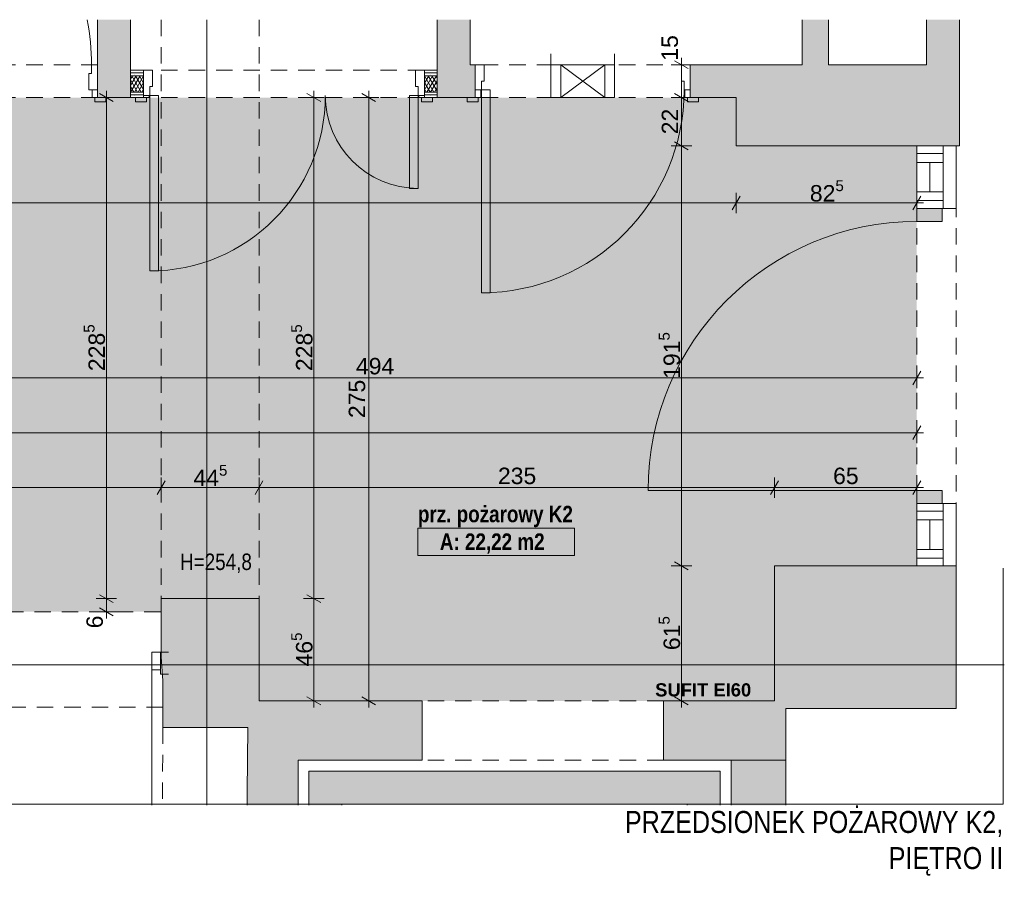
# Paper-space layout 'A-56 UKŁAD SUFITÓW PODWIESZONYCH' of a CAD drawing. Header units: millimetres. Extents: x 0 to 800, y 0 to 594.
# Tile 5 of 27: x 165 to 255, y 215 to 293. Entities that reach past the tile are written whole.
import ezdxf
from ezdxf.xclip import XClip

# ---------------------------------------------------------------- set-up
doc = ezdxf.new("R2010")
doc.units = ezdxf.units.MM
doc.header["$MEASUREMENT"] = 0
doc.header["$XCLIPFRAME"] = 0
for name, pattern in [('DASHDOTX2', [1000, 500, -250, 0, -250]), ('Przer. długie kreski', [2.5, 1.5, -1]), ('PRZERYWANA_DU_A', [550, 350, -200])]:
    doc.linetypes.add(name, pattern=pattern)
for name, color, linetype, lineweight, true_color in [('A_konstrukcja_Nr_pióra__10', 7, 'Continuous', 13, 0x4b4b4b), ('A_konstrukcja_Nr_pióra__4', 7, 'Continuous', 18, 0x4b4b4b), ('A_osie_Nr_pióra__16', 7, 'Continuous', 5, 0x0f0f0f), ('A_sufity projektowane opisy_Nr_pióra__19', 7, 'Continuous', 5, 0x191919), ('A_sufity projektowane opisy_Nr_pióra__8', 7, 'Continuous', 13, 0x4c4c4c), ('A_ściany proj_Nr_pióra__21', 7, 'Continuous', 5, 0xb0b0b0), ('A_ściany_Nr_pióra__10', 7, 'Continuous', 13, 0x4b4b4b), ('A_ściany_Nr_pióra__19', 7, 'Continuous', 5, 0x191919), ('A_ściany_Nr_pióra__8', 7, 'Continuous', 13, 0x4c4c4c), ('Okna Archicada_Nr_pióra__19', 7, 'Continuous', 5, 0x191919)]:
    doc.layers.add(name, color=color, linetype=linetype, lineweight=lineweight, true_color=true_color)
for name, color, linetype, lineweight in [('A_opis_Nr_pióra__1', 7, 'Continuous', 20), ('A_strefy_Nr_pióra__1', 7, 'Continuous', 20), ('A_sufity projektowane wymiary_Nr_pióra__1', 7, 'Continuous', 20), ('A_sufity projektowane wymiary_Nr_pióra__2', 8, 'Continuous', 13), ('A_winda_Nr_pióra__1', 7, 'Continuous', 20), ('A_ściany proj_Nr_pióra__1', 7, 'Continuous', 20), ('A_ściany_Nr_pióra__1', 7, 'Continuous', 20), ('Drzwi Archicad_Nr_pióra__1', 7, 'Continuous', 20), ('Drzwi Archicad_Nr_pióra__3', 252, 'Continuous', 13), ('Okna Archicada_Nr_pióra__3', 252, 'Continuous', 13)]:
    doc.layers.add(name, color=color, linetype=linetype, lineweight=lineweight)
for name, color, linetype in [('A_sufity projektowane', 7, 'Continuous'), ('A_winda', 7, 'Continuous'), ('A_ściany', 7, 'Continuous'), ('A_ściany proj', 7, 'Continuous'), ('Drzwi Archicad', 7, 'Continuous')]:
    doc.layers.add(name, color=color, linetype=linetype)
doc.styles.add('STYL_AUTOMATYCZNY_1', font='arial.ttf')
doc.styles.add('STYL_AUTOMATYCZNY_2', font='ARIALN.TTF')
doc.styles.add('STYL_AUTOMATYCZNY_3', font='arial.ttf')
doc.styles.add('STYL_AUTOMATYCZNY_4', font='arial.ttf')
doc.styles.add('STYL_AUTOMATYCZNY_5', font='ARIALN.TTF')
pattern_1 = [(0, (-3236.2242, -656.0396), (0, 1), [0, -1])]
pattern_2 = [(60, (-3236.22422, -656.0396), (-0.25980762, 0.15), []), (120, (-3236.22422, -656.0396), (0.25980762, 0.15), [])]

# ---------------------------------------------------------------- blocks, each defined once
blk = doc.blocks.new('Rysunek_6_6', base_point=(-3236.224, -656.04))
at = {"layer": 'A_sufity projektowane', "linetype": 'Continuous', "lineweight": 0, "true_color": 0x4b4b4b}
h = blk.add_hatch(dxfattribs=at)
h.set_pattern_fill('do_wyburzenia_0006', color=251, style=0, pattern_type=2)
h.set_pattern_definition([(0, (120.2827, 246.7831), (0, 0.75), [0, -0.75])])
h.paths.add_polyline_path([(54.68, 281.21), (49.426, 281.21), (49.426, 246.269), (145.04, 246.269), (145.04, 238.95), (178.22, 238.95), (178.22, 240.15), (187.14, 240.15), (187.14, 235.268), (187.14, 230.83), (234.14, 230.83), (234.14, 243.13), (247.12, 243.13), (247.12, 281.41), (230.66, 281.41), (230.66, 285.81), (54.68, 285.81)])
at = {"layer": 'A_winda', "linetype": 'Continuous', "lineweight": 0, "true_color": 0xfdfdfd}
blk.add_hatch(color=7, dxfattribs=at).paths.add_polyline_path([(229.18, 224.43), (191.68, 224.43), (191.68, 221.33), (194.68, 221.33), (194.68, 221.43), (226.18, 221.43), (226.18, 221.33), (229.18, 221.33)])
at = {"layer": 'A_ściany', "linetype": 'Continuous', "lineweight": 0, "true_color": 0x000000}
for points in [[(172.42, 292.91), (172.42, 285.81), (175.42, 285.81), (175.42, 292.91)], [(203.38, 285.81), (206.38, 285.81), (206.38, 292.91), (203.38, 292.91)], [(236.66, 288.81), (239.06, 288.81), (239.06, 292.91), (236.66, 292.91)], [(251, 292.91), (248, 292.91), (248, 288.81), (251, 281.41)], [(206.86, 288.81), (206.38, 288.81), (206.38, 285.81), (206.86, 285.81)], [(226.46, 288.81), (226.46, 285.81), (230.66, 285.81), (230.66, 288.81)], [(248, 288.81), (230.66, 288.81), (230.66, 281.41), (251, 281.41)], [(228.194, 230.83), (228.194, 225.43), (230.18, 225.43), (235.18, 225.43), (235.18, 230.13), (250.72, 230.13), (250.72, 243.13), (234.14, 243.13), (234.14, 230.83)], [(178.38, 228.409), (186.116, 228.409), (186.063, 222.523), (190.714, 222.569), (190.722, 225.43), (193.101, 225.43), (193.101, 230.83), (187.14, 230.83), (187.14, 240.15), (178.22, 240.15), (178.22, 234.85), (178.38, 232.669)], [(193.101, 230.83), (193.101, 225.43), (202.02, 225.43), (202.02, 230.83)], [(228.194, 230.83), (224.02, 230.83), (224.02, 225.43), (228.194, 225.43)], [(230.18, 225.43), (230.18, 221.33), (235.18, 221.33), (235.18, 225.43)], [(186.052, 221.33), (190.711, 221.33), (190.714, 222.569), (186.063, 222.523)]]:
    blk.add_hatch(color=18, dxfattribs=at).paths.add_polyline_path(points)
at = {"layer": 'A_ściany proj', "linetype": 'Continuous', "lineweight": 13}
h = blk.add_hatch(dxfattribs=at)
h.set_pattern_fill('gypsum_0006', color=8, style=0, pattern_type=2)
h.set_pattern_definition(pattern_1)
h.paths.add_polyline_path([(175.42, 288.31), (175.42, 288.06), (176.62, 288.06), (176.62, 288.31)])
h = blk.add_hatch(dxfattribs=at)
h.set_pattern_fill('gypsum_0006', color=8, style=0, pattern_type=2)
h.set_pattern_definition(pattern_1)
h.paths.add_polyline_path([(202.22, 288.06), (203.38, 288.06), (203.38, 288.31), (202.22, 288.31)])
h = blk.add_hatch(dxfattribs=at)
h.set_pattern_fill('gypsum_0006', color=8, style=0, pattern_type=2)
h.set_pattern_definition(pattern_1)
h.paths.add_polyline_path([(175.42, 288.06), (175.42, 287.81), (176.62, 287.81), (176.62, 288.06)])
h = blk.add_hatch(dxfattribs=at)
h.set_pattern_fill('batt_insulation_0006', color=8, style=0, pattern_type=2)
h.set_pattern_definition(pattern_2)
h.paths.add_polyline_path([(175.42, 286.31), (176.62, 286.31), (176.62, 287.81), (175.42, 287.81)])
h = blk.add_hatch(dxfattribs=at)
h.set_pattern_fill('gypsum_0006', color=8, style=0, pattern_type=2)
h.set_pattern_definition(pattern_1)
h.paths.add_polyline_path([(203.38, 288.06), (202.22, 288.06), (202.22, 287.81), (203.38, 287.81)])
h = blk.add_hatch(dxfattribs=at)
h.set_pattern_fill('batt_insulation_0006', color=8, style=0, pattern_type=2)
h.set_pattern_definition(pattern_2)
h.paths.add_polyline_path([(202.22, 286.31), (203.38, 286.31), (203.38, 287.81), (202.22, 287.81)])
h = blk.add_hatch(dxfattribs=at)
h.set_pattern_fill('gypsum_0006', color=8, style=0, pattern_type=2)
h.set_pattern_definition(pattern_1)
h.paths.add_polyline_path([(175.42, 286.06), (176.62, 286.06), (176.62, 286.31), (175.42, 286.31)])
h = blk.add_hatch(dxfattribs=at)
h.set_pattern_fill('gypsum_0006', color=8, style=0, pattern_type=2)
h.set_pattern_definition(pattern_1)
h.paths.add_polyline_path([(176.62, 286.06), (175.42, 286.06), (175.42, 285.81), (176.62, 285.81)])
h = blk.add_hatch(dxfattribs=at)
h.set_pattern_fill('gypsum_0006', color=8, style=0, pattern_type=2)
h.set_pattern_definition(pattern_1)
h.paths.add_polyline_path([(202.22, 286.06), (203.38, 286.06), (203.38, 286.31), (202.22, 286.31)])
h = blk.add_hatch(dxfattribs=at)
h.set_pattern_fill('gypsum_0006', color=8, style=0, pattern_type=2)
h.set_pattern_definition(pattern_1)
h.paths.add_polyline_path([(202.22, 286.06), (202.22, 285.81), (203.38, 285.81), (203.38, 286.06)])
at = {"layer": 'Drzwi Archicad', "linetype": 'Continuous', "lineweight": 0, "true_color": 0xfdfdfd}
for points in [[(249.42, 275.72), (247.12, 275.72), (247.12, 274.52), (249.42, 274.52)], [(247.12, 248.82), (249.42, 248.82), (249.42, 250.02), (247.12, 250.02)]]:
    blk.add_hatch(color=7, dxfattribs=at).paths.add_polyline_path(points)
at = {"layer": 'A_konstrukcja_Nr_pióra__10', "color": 251, "linetype": 'Przer. długie kreski', "lineweight": 13, "true_color": 0x4b4b4b}
for p, q in [((178.22, 292.91), (178.22, 240.15)), ((187.14, 292.91), (187.14, 240.15)), ((178.38, 228.409), (178.327, 221.33))]:
    blk.add_line(p, q, dxfattribs=at)
at = {"layer": 'A_osie_Nr_pióra__16', "color": 250, "linetype": 'DASHDOTX2', "lineweight": 5, "true_color": 0x0f0f0f}
for p, q in [((182.37, 292.91), (182.37, 221.33)), ((255.1, 234.11), (53.761, 234.11))]:
    blk.add_line(p, q, dxfattribs=at)
at = {"layer": 'A_strefy_Nr_pióra__1', "color": 7, "linetype": 'Continuous', "lineweight": 20}
for p, q in [((201.63, 246.56), (201.63, 244.09)), ((201.63, 246.56), (215.912, 246.56)), ((215.912, 246.56), (215.912, 244.09)), ((201.63, 244.09), (215.912, 244.09))]:
    blk.add_line(p, q, dxfattribs=at)
at = {"layer": 'A_sufity projektowane opisy_Nr_pióra__19', "color": 250, "linetype": 'PRZERYWANA_DU_A', "lineweight": 5, "true_color": 0x191919, "flags": 128}
blk.add_lwpolyline([(255, 221.43), (40.626, 221.43), (40.626, 292.81), (255, 292.81)], close=True, dxfattribs=at)
at = {"layer": 'A_sufity projektowane wymiary_Nr_pióra__1', "color": 7, "linetype": 'Continuous', "lineweight": 20}
for p, q in [((226.285, 288.449), (225.035, 289.171)), ((173.845, 285.449), (172.595, 286.171)), ((192.765, 285.449), (191.515, 286.171)), ((197.765, 285.449), (196.515, 286.171)), ((225.035, 286.171), (226.285, 285.449)), ((225.035, 281.771), (226.285, 281.049)), ((231.021, 276.835), (230.299, 275.585)), ((246.759, 275.585), (247.481, 276.835)), ((246.759, 259.644), (247.481, 260.894)), ((246.759, 254.644), (247.481, 255.894)), ((178.581, 250.894), (177.859, 249.644)), ((187.501, 250.894), (186.779, 249.644)), ((234.501, 250.894), (233.779, 249.644)), ((246.759, 249.644), (247.481, 250.894)), ((225.035, 243.491), (226.285, 242.769)), ((172.595, 240.511), (173.845, 239.789)), ((191.515, 240.511), (192.765, 239.789)), ((172.595, 239.311), (173.845, 238.589)), ((191.515, 231.191), (192.765, 230.469)), ((196.515, 231.191), (197.765, 230.469)), ((225.035, 231.191), (226.285, 230.469))]:
    blk.add_line(p, q, dxfattribs=at)
at = {"layer": 'A_sufity projektowane wymiary_Nr_pióra__2', "color": 8, "linetype": 'Continuous', "lineweight": 13}
for p, q in [((225.66, 288.81), (225.66, 289.421)), ((226.598, 288.81), (224.723, 288.81)), ((225.66, 285.81), (225.66, 288.81)), ((173.22, 285.81), (173.22, 286.421)), ((192.14, 285.81), (192.14, 286.421)), ((197.14, 285.81), (197.14, 286.421)), ((174.158, 285.81), (172.283, 285.81)), ((173.22, 240.15), (173.22, 285.81)), ((193.078, 285.81), (191.203, 285.81)), ((192.14, 240.15), (192.14, 285.81)), ((198.078, 285.81), (196.203, 285.81)), ((197.14, 230.83), (197.14, 285.81)), ((226.598, 285.81), (224.723, 285.81)), ((225.66, 281.41), (225.66, 285.81)), ((226.598, 281.41), (224.723, 281.41)), ((225.66, 243.13), (225.66, 281.41)), ((230.66, 275.273), (230.66, 277.148)), ((247.12, 275.273), (247.12, 277.148)), ((54.68, 276.21), (230.66, 276.21)), ((230.66, 276.21), (247.12, 276.21)), ((247.12, 276.21), (247.731, 276.21)), ((247.12, 259.331), (247.12, 261.206)), ((148.273, 260.269), (247.12, 260.269)), ((247.12, 260.269), (247.731, 260.269)), ((247.12, 254.331), (247.12, 256.206)), ((49.426, 255.269), (247.12, 255.269)), ((247.12, 255.269), (247.731, 255.269)), ((178.22, 249.331), (178.22, 251.206)), ((187.14, 249.331), (187.14, 251.206)), ((234.14, 249.331), (234.14, 251.206)), ((247.12, 249.331), (247.12, 251.206)), ((145.04, 250.269), (178.22, 250.269)), ((178.22, 250.269), (187.14, 250.269)), ((187.14, 250.269), (234.14, 250.269)), ((234.14, 250.269), (247.12, 250.269)), ((247.12, 250.269), (247.731, 250.269)), ((226.598, 243.13), (224.723, 243.13)), ((225.66, 230.83), (225.66, 243.13)), ((174.158, 240.15), (172.283, 240.15)), ((173.22, 238.95), (173.22, 240.15)), ((193.078, 240.15), (191.203, 240.15)), ((192.14, 230.83), (192.14, 240.15)), ((174.158, 238.95), (172.283, 238.95)), ((173.22, 238.339), (173.22, 238.95)), ((193.078, 230.83), (191.203, 230.83)), ((192.14, 230.219), (192.14, 230.83)), ((198.078, 230.83), (196.203, 230.83)), ((197.14, 230.219), (197.14, 230.83)), ((226.598, 230.83), (224.723, 230.83)), ((225.66, 230.219), (225.66, 230.83))]:
    blk.add_line(p, q, dxfattribs=at)
at = {"layer": 'A_winda_Nr_pióra__1', "color": 7, "linetype": 'PRZERYWANA_DU_A', "lineweight": 20, "flags": 128}
for points in [[(191.68, 221.33), (191.68, 224.43), (229.18, 224.43), (229.18, 221.33)], [(194.68, 221.33), (194.68, 221.43), (226.18, 221.43), (226.18, 221.33)]]:
    blk.add_lwpolyline(points, dxfattribs=at)
at = {"layer": 'A_ściany proj_Nr_pióra__1', "color": 7, "linetype": 'Continuous', "lineweight": 20}
for p, q in [((176.62, 285.81), (175.88, 285.81)), ((202.22, 285.81), (202.96, 285.81))]:
    blk.add_line(p, q, dxfattribs=at)
at = {"layer": 'A_ściany proj_Nr_pióra__1', "color": 7, "linetype": 'Continuous', "lineweight": 20, "flags": 128}
for points in [[(176.62, 288.31), (175.42, 288.31)], [(203.38, 288.31), (202.22, 288.31)], [(175.42, 285.81), (176.62, 285.81)], [(202.22, 285.81), (203.38, 285.81)]]:
    blk.add_lwpolyline(points, dxfattribs=at)
at = {"layer": 'A_ściany proj_Nr_pióra__21', "color": 253, "linetype": 'Continuous', "lineweight": 5, "true_color": 0xb0b0b0}
for p, q in [((176.62, 288.31), (176.62, 288.06)), ((202.22, 288.31), (202.22, 288.06)), ((176.62, 288.06), (175.42, 288.06)), ((176.62, 287.81), (175.42, 287.81)), ((176.62, 288.06), (176.62, 287.81)), ((176.62, 287.81), (176.62, 286.31)), ((203.38, 288.06), (202.22, 288.06)), ((202.22, 288.06), (202.22, 287.81)), ((203.38, 287.81), (202.22, 287.81)), ((202.22, 287.81), (202.22, 286.31)), ((175.42, 286.31), (176.62, 286.31)), ((175.42, 286.06), (176.62, 286.06)), ((176.62, 286.31), (176.62, 286.06)), ((176.62, 286.06), (176.62, 286.01)), ((176.62, 286.01), (176.62, 285.81)), ((202.22, 286.31), (203.38, 286.31)), ((202.22, 286.31), (202.22, 286.06)), ((202.22, 286.06), (203.38, 286.06)), ((202.22, 286.06), (202.22, 286.01)), ((202.22, 286.01), (202.22, 285.81))]:
    blk.add_line(p, q, dxfattribs=at)
at = {"layer": 'A_ściany proj_Nr_pióra__21', "color": 253, "linetype": 'Continuous', "lineweight": 5, "true_color": 0xb0b0b0, "flags": 128}
for points in [[(175.42, 288.06), (175.42, 288.31)], [(203.38, 288.06), (203.38, 288.31)], [(175.42, 287.81), (175.42, 288.06)], [(175.42, 286.31), (175.42, 287.81)], [(203.38, 287.81), (203.38, 288.06)], [(203.38, 286.31), (203.38, 287.81)], [(175.42, 286.06), (175.42, 286.31)], [(175.42, 285.81), (175.42, 286.06)], [(203.38, 286.06), (203.38, 286.31)], [(203.38, 285.81), (203.38, 286.06)]]:
    blk.add_lwpolyline(points, dxfattribs=at)
at = {"layer": 'A_ściany_Nr_pióra__1', "color": 7, "linetype": 'Continuous', "lineweight": 20}
for p, q in [((213.76, 289.81), (213.76, 288.81)), ((213.76, 289.81), (213.76, 288.81)), ((219.56, 289.81), (219.56, 288.81)), ((219.56, 289.81), (219.56, 288.81)), ((172.42, 288.81), (172.42, 286.51)), ((206.86, 288.81), (206.86, 286.51)), ((226.46, 288.81), (226.46, 286.51)), ((172.42, 286.51), (172.42, 285.81)), ((206.86, 286.51), (206.86, 285.81)), ((226.46, 286.51), (226.46, 285.81)), ((172.42, 285.81), (173.16, 285.81)), ((206.86, 285.81), (206.12, 285.81)), ((226.46, 285.81), (227.2, 285.81)), ((178.16, 235.268), (178.9, 235.268)), ((178.16, 235.268), (178.16, 233.668)), ((178.16, 233.668), (178.16, 233.269)), ((178.16, 233.269), (178.9, 233.269)), ((202.02, 230.83), (202.02, 225.43)), ((224.02, 230.83), (224.02, 225.43))]:
    blk.add_line(p, q, dxfattribs=at)
at = {"layer": 'A_ściany_Nr_pióra__1', "color": 7, "linetype": 'Continuous', "lineweight": 20, "flags": 128}
for points in [[(172.42, 292.91), (172.42, 288.81)], [(175.42, 285.81), (175.42, 292.91)], [(203.38, 292.91), (203.38, 285.81)], [(206.38, 288.81), (206.38, 292.91)], [(236.66, 292.91), (236.66, 288.81)], [(239.06, 288.81), (239.06, 292.91)], [(248, 292.91), (248, 288.81)], [(251, 281.41), (251, 292.91)], [(206.86, 288.81), (206.38, 288.81)], [(230.66, 288.81), (226.46, 288.81)], [(236.66, 288.81), (230.66, 288.81)], [(248, 288.81), (239.06, 288.81)], [(172.42, 285.81), (175.42, 285.81)], [(203.38, 285.81), (206.38, 285.81)], [(206.38, 285.81), (206.86, 285.81)], [(226.46, 285.81), (230.66, 285.81)], [(230.66, 285.81), (230.66, 281.41)], [(230.66, 281.41), (251, 281.41)], [(250.72, 281.41), (247.12, 281.41)], [(250.72, 243.13), (234.14, 243.13)], [(234.14, 243.13), (234.14, 230.83)], [(247.12, 243.13), (250.72, 243.13)], [(250.72, 230.13), (250.72, 243.13)], [(187.14, 240.15), (178.22, 240.15)], [(178.22, 240.15), (178.22, 234.85)], [(187.14, 230.83), (187.14, 240.15)], [(178.22, 234.85), (178.38, 232.669)], [(178.38, 232.669), (178.38, 228.409)], [(193.101, 230.83), (187.14, 230.83)], [(202.02, 230.83), (193.101, 230.83)], [(228.194, 230.83), (224.02, 230.83)], [(234.14, 230.83), (228.194, 230.83)], [(235.18, 225.43), (235.18, 230.13)], [(235.18, 230.13), (250.72, 230.13)], [(178.38, 228.409), (186.116, 228.409)], [(186.116, 228.409), (186.063, 222.523)], [(190.714, 222.569), (190.722, 225.43)], [(190.722, 225.43), (193.101, 225.43)], [(193.101, 225.43), (202.02, 225.43)], [(224.02, 225.43), (228.194, 225.43)], [(228.194, 225.43), (230.18, 225.43)], [(230.18, 225.43), (235.18, 225.43)], [(235.18, 225.43), (230.18, 225.43)], [(230.18, 225.43), (230.18, 221.33)], [(235.18, 221.33), (235.18, 225.43)], [(186.063, 222.523), (186.052, 221.33)], [(190.711, 221.33), (190.714, 222.569)]]:
    blk.add_lwpolyline(points, dxfattribs=at)
at = {"layer": 'A_ściany_Nr_pióra__10', "color": 251, "linetype": 'Przer. długie kreski', "lineweight": 13, "true_color": 0x4b4b4b}
for p, q in [((247.12, 281.41), (247.12, 243.13)), ((250.72, 281.41), (250.72, 243.13)), ((178.16, 238.95), (149.76, 238.95)), ((224.02, 230.83), (202.02, 230.83)), ((178.38, 230.269), (149.98, 230.269)), ((224.02, 225.43), (202.02, 225.43))]:
    blk.add_line(p, q, dxfattribs=at)
at = {"layer": 'A_ściany_Nr_pióra__19', "color": 250, "linetype": 'Continuous', "lineweight": 5, "true_color": 0x191919}
for p, q in [((247.12, 281.41), (247.12, 275.72)), ((250.72, 275.72), (250.72, 281.41)), ((247.12, 248.82), (247.12, 243.13)), ((250.72, 243.13), (250.72, 248.82))]:
    blk.add_line(p, q, dxfattribs=at)
at = {"layer": 'A_ściany_Nr_pióra__8', "color": 251, "linetype": 'Continuous', "lineweight": 13, "true_color": 0x4c4c4c}
for p, q in [((214.66, 288.81), (218.66, 285.81)), ((218.66, 288.81), (214.66, 285.81)), ((214.66, 285.81), (214.66, 288.81)), ((218.66, 288.81), (218.66, 285.81))]:
    blk.add_line(p, q, dxfattribs=at)
at = {"layer": 'Drzwi Archicad_Nr_pióra__1', "color": 7, "linetype": 'Continuous', "lineweight": 20}
for p, q in [((247.12, 275.72), (247.12, 276.66)), ((247.12, 275.72), (247.12, 276.66)), ((247.12, 274.52), (247.12, 275.72)), ((247.12, 275.72), (249.42, 275.72)), ((247.12, 275.72), (249.42, 275.72)), ((247.12, 275.72), (249.42, 275.72)), ((249.42, 275.72), (249.42, 274.52)), ((249.42, 275.72), (250.72, 275.72)), ((249.42, 275.72), (250.72, 275.72)), ((250.72, 275.72), (250.72, 276.46)), ((250.72, 275.72), (250.72, 276.46)), ((249.42, 274.52), (247.12, 274.52)), ((247.12, 250.02), (222.62, 250.02)), ((247.12, 248.82), (247.12, 250.02)), ((247.12, 250.02), (249.42, 250.02)), ((249.42, 250.02), (249.42, 248.82)), ((249.42, 248.82), (247.12, 248.82)), ((247.12, 248.82), (249.42, 248.82)), ((247.12, 248.82), (249.42, 248.82)), ((247.12, 248.82), (247.12, 247.88)), ((247.12, 248.82), (247.12, 247.88)), ((249.42, 248.82), (250.72, 248.82)), ((249.42, 248.82), (250.72, 248.82)), ((250.72, 248.82), (250.72, 248.08)), ((250.72, 248.82), (250.72, 248.08)), ((177.36, 233.668), (177.36, 235.268)), ((177.36, 235.268), (178.16, 235.268)), ((178.16, 235.268), (178.16, 233.668)), ((178.16, 235.268), (178.16, 233.668)), ((178.16, 235.268), (178.16, 233.668)), ((178.16, 235.268), (178.9, 235.268)), ((178.16, 235.268), (178.9, 235.268)), ((178.16, 233.668), (177.36, 233.668)), ((177.36, 233.668), (177.36, 221.33)), ((178.16, 233.668), (178.16, 233.269)), ((178.16, 233.668), (178.16, 233.269)), ((178.16, 233.269), (178.9, 233.269)), ((178.16, 233.269), (178.9, 233.269)), ((202.02, 230.83), (202.02, 225.43)), ((224.02, 230.83), (224.02, 225.43))]:
    blk.add_line(p, q, dxfattribs=at)
blk.add_arc((247.12, 250.02), 24.5, 90, 180, dxfattribs=at)
at = {"layer": 'Drzwi Archicad_Nr_pióra__3', "color": 252, "linetype": 'Przer. długie kreski', "lineweight": 13}
for p, q in [((172.42, 288.81), (148.82, 288.81)), ((202.22, 288.31), (176.62, 288.31)), ((226.46, 288.81), (206.86, 288.81)), ((172.42, 285.81), (148.82, 285.81)), ((202.22, 285.81), (176.62, 285.81)), ((226.46, 285.81), (206.86, 285.81))]:
    blk.add_line(p, q, dxfattribs=at)
at = {"layer": 'Drzwi Archicad_Nr_pióra__3', "color": 252, "linetype": 'Continuous', "lineweight": 13}
for p, q in [((171.86, 288.01), (171.86, 288.81)), ((171.86, 288.81), (172.42, 288.81)), ((172.42, 288.81), (172.42, 286.51)), ((172.42, 288.81), (172.42, 286.51)), ((172.42, 288.81), (172.42, 286.51)), ((176.62, 288.31), (176.62, 286.01)), ((177.42, 288.31), (176.62, 288.31)), ((176.62, 288.31), (176.62, 288.06)), ((176.62, 288.31), (176.62, 288.06)), ((177.42, 286.81), (177.42, 288.31)), ((201.42, 288.31), (201.42, 286.81)), ((202.22, 288.31), (201.42, 288.31)), ((202.22, 286.01), (202.22, 288.31)), ((202.22, 288.31), (202.22, 288.06)), ((202.22, 288.31), (202.22, 288.06)), ((206.86, 288.81), (206.86, 286.51)), ((207.66, 288.81), (206.86, 288.81)), ((206.86, 288.81), (206.86, 286.51)), ((206.86, 288.81), (206.86, 286.51)), ((207.66, 287.31), (207.66, 288.81)), ((225.66, 288.81), (225.66, 287.31)), ((226.46, 288.81), (225.66, 288.81)), ((226.46, 286.51), (226.46, 288.81)), ((226.46, 288.81), (226.46, 286.51)), ((226.46, 288.81), (226.46, 286.51)), ((171.62, 286.51), (171.62, 288.01)), ((171.62, 288.01), (171.86, 288.01)), ((176.62, 288.06), (176.62, 287.81)), ((176.62, 288.06), (176.62, 287.81)), ((176.62, 287.81), (176.62, 286.31)), ((176.62, 287.81), (176.62, 286.31)), ((202.22, 288.06), (202.22, 287.81)), ((202.22, 288.06), (202.22, 287.81)), ((202.22, 287.81), (202.22, 286.31)), ((202.22, 287.81), (202.22, 286.31)), ((207.42, 286.51), (207.42, 287.31)), ((207.42, 287.31), (207.66, 287.31)), ((225.66, 287.31), (225.9, 287.31)), ((225.9, 287.31), (225.9, 286.51)), ((172.42, 286.51), (171.62, 286.51)), ((171.92, 286.51), (171.92, 285.81)), ((172.42, 286.51), (171.92, 286.51)), ((172.42, 285.81), (172.42, 286.51)), ((172.42, 286.51), (172.42, 285.81)), ((172.42, 286.51), (172.42, 285.81)), ((177.18, 286.01), (177.18, 286.81)), ((177.18, 286.81), (177.42, 286.81)), ((201.42, 286.81), (201.66, 286.81)), ((201.66, 286.81), (201.66, 286.01)), ((206.86, 286.51), (206.86, 285.81)), ((207.36, 286.51), (206.86, 286.51)), ((206.86, 286.51), (207.42, 286.51)), ((206.86, 286.51), (206.86, 285.81)), ((206.86, 286.51), (206.86, 285.81)), ((207.36, 285.81), (207.36, 286.51)), ((207.42, 268.03), (207.42, 286.51)), ((207.42, 286.51), (208.22, 286.51)), ((208.22, 286.51), (208.22, 268.03)), ((225.9, 286.51), (226.46, 286.51)), ((225.96, 286.51), (225.96, 285.81)), ((226.46, 286.51), (225.96, 286.51)), ((226.46, 285.81), (226.46, 286.51)), ((226.46, 286.51), (226.46, 285.81)), ((226.46, 286.51), (226.46, 285.81)), ((171.92, 285.81), (172.42, 285.81)), ((173.16, 285.81), (172.16, 285.81)), ((172.16, 285.81), (172.16, 285.43)), ((172.42, 285.81), (173.16, 285.81)), ((172.42, 285.81), (173.16, 285.81)), ((173.16, 285.43), (173.16, 285.81)), ((176.88, 285.81), (175.88, 285.81)), ((175.88, 285.81), (175.88, 285.43)), ((176.62, 285.81), (175.88, 285.81)), ((176.62, 285.81), (175.88, 285.81)), ((176.62, 286.31), (176.62, 286.06)), ((176.62, 286.31), (176.62, 286.06)), ((176.62, 286.06), (176.62, 286.01)), ((176.62, 286.06), (176.62, 286.01)), ((176.62, 286.01), (176.62, 285.81)), ((177.12, 286.01), (176.62, 286.01)), ((176.62, 286.01), (177.18, 286.01)), ((176.62, 286.01), (176.62, 285.81)), ((176.62, 286.01), (176.62, 285.81)), ((176.62, 285.81), (177.12, 285.81)), ((176.88, 285.43), (176.88, 285.81)), ((177.12, 285.81), (177.12, 286.01)), ((177.18, 270.01), (177.18, 286.01)), ((177.18, 286.01), (177.98, 286.01)), ((177.98, 286.01), (177.98, 270.01)), ((201.66, 286.01), (200.86, 286.01)), ((200.86, 286.01), (200.86, 277.53)), ((201.66, 286.01), (202.22, 286.01)), ((201.66, 277.53), (201.66, 286.01)), ((201.72, 286.01), (201.72, 285.81)), ((202.22, 286.01), (201.72, 286.01)), ((201.72, 285.81), (202.22, 285.81)), ((202.96, 285.81), (201.96, 285.81)), ((201.96, 285.81), (201.96, 285.43)), ((202.22, 286.31), (202.22, 286.06)), ((202.22, 286.31), (202.22, 286.06)), ((202.22, 286.06), (202.22, 286.01)), ((202.22, 286.06), (202.22, 286.01)), ((202.22, 285.81), (202.22, 286.01)), ((202.22, 286.01), (202.22, 285.81)), ((202.22, 286.01), (202.22, 285.81)), ((202.22, 285.81), (202.96, 285.81)), ((202.22, 285.81), (202.96, 285.81)), ((202.96, 285.43), (202.96, 285.81)), ((207.12, 285.81), (206.12, 285.81)), ((206.12, 285.81), (206.12, 285.43)), ((206.86, 285.81), (206.12, 285.81)), ((206.86, 285.81), (206.12, 285.81)), ((206.86, 285.81), (207.36, 285.81)), ((207.12, 285.43), (207.12, 285.81)), ((225.96, 285.81), (226.46, 285.81)), ((227.2, 285.81), (226.2, 285.81)), ((226.2, 285.81), (226.2, 285.43)), ((226.46, 285.81), (227.2, 285.81)), ((226.46, 285.81), (227.2, 285.81)), ((227.2, 285.43), (227.2, 285.81)), ((172.16, 285.43), (173.16, 285.43)), ((175.88, 285.43), (176.88, 285.43)), ((201.96, 285.43), (202.96, 285.43)), ((206.12, 285.43), (207.12, 285.43)), ((226.2, 285.43), (227.2, 285.43)), ((200.86, 277.53), (201.66, 277.53)), ((177.98, 270.01), (177.18, 270.01)), ((208.22, 268.03), (207.42, 268.03))]:
    blk.add_line(p, q, dxfattribs=at)
for centre, radius, start, end in [((149.38, 288.81), 22.48, 0, 10.50867), ((207.42, 286.51), 18.48, 270, 0), ((177.18, 286.01), 16, 270, 0), ((201.66, 286.01), 8.48, 180, 270)]:
    blk.add_arc(centre, radius, start, end, dxfattribs=at)
at = {"layer": 'Okna Archicada_Nr_pióra__19', "color": 250, "linetype": 'Continuous', "lineweight": 5, "true_color": 0x191919}
for p, q in [((247.12, 275.72), (247.12, 281.41)), ((247.12, 281.41), (249.52, 281.41)), ((249.52, 281.41), (249.52, 275.72)), ((247.12, 280.71), (249.52, 280.71)), ((249.52, 279.91), (247.12, 279.91)), ((248.32, 279.91), (248.32, 277.22)), ((249.52, 277.22), (247.12, 277.22)), ((247.12, 276.42), (249.52, 276.42)), ((249.52, 275.72), (247.12, 275.72)), ((249.52, 248.82), (247.12, 248.82)), ((247.12, 248.82), (247.12, 243.13)), ((249.52, 243.13), (249.52, 248.82)), ((247.12, 248.12), (249.52, 248.12)), ((249.52, 247.32), (247.12, 247.32)), ((248.32, 244.63), (248.32, 247.32)), ((249.52, 244.63), (247.12, 244.63)), ((247.12, 243.83), (249.52, 243.83)), ((247.12, 243.13), (249.52, 243.13))]:
    blk.add_line(p, q, dxfattribs=at)
at = {"layer": 'Okna Archicada_Nr_pióra__3', "color": 252, "linetype": 'Continuous', "lineweight": 13}
for p, q in [((213.76, 289.81), (213.76, 288.81)), ((213.76, 289.81), (213.76, 285.81)), ((219.56, 289.81), (219.56, 288.81)), ((219.56, 289.81), (219.56, 285.81)), ((219.56, 288.81), (213.76, 288.81)), ((219.56, 285.81), (213.76, 285.81))]:
    blk.add_line(p, q, dxfattribs=at)
at = {"layer": 'A_konstrukcja_Nr_pióra__4', "color": 251, "linetype": 'Continuous', "lineweight": 18, "true_color": 0x4b4b4b, "insert": (183.215, 243.372), "char_height": 1.5, "attachment_point": 5, "style": 'STYL_AUTOMATYCZNY_2'}
blk.add_mtext('\\A1;{\\pqc;\\fArial Narrow|b0|i0|c238|p0;\\W1.000000;H=254,8}', dxfattribs=at)
at = {"layer": 'A_strefy_Nr_pióra__1', "color": 7, "linetype": 'Continuous', "lineweight": 20, "char_height": 1.5, "attachment_point": 1, "style": 'STYL_AUTOMATYCZNY_5'}
for s, insert in [('\\A1;{\\pql;\\fArial Narrow|b1|i0|c238|p0;\\W1.000000;prz. pożarowy K2}', (201.63, 248.612)), ('\\A1;{\\pql;\\fArial Narrow|b1|i0|c238|p0;\\W1.000000;A: 22,22 m2}', (203.63, 246.096))]:
    blk.add_mtext(s, dxfattribs=dict(at, insert=insert))
at = {"layer": 'A_sufity projektowane opisy_Nr_pióra__8', "color": 251, "linetype": 'Continuous', "lineweight": 13, "true_color": 0x4c4c4c, "insert": (227.641, 231.831), "char_height": 1.2, "attachment_point": 5, "style": 'STYL_AUTOMATYCZNY_3'}
blk.add_mtext('\\A1;{\\pqc;\\fArial|b1|i0|c238|p0;\\W1.000000;SUFIT EI\\fArial|b1|i0|c238|p0;\\W1.000000;6\\fArial|b1|i0|c238|p0;\\W1.000000;0}', dxfattribs=at)
at = {"layer": 'A_sufity projektowane wymiary_Nr_pióra__1', "color": 7, "linetype": 'Continuous', "lineweight": 20, "char_height": 1.5, "attachment_point": 7, "rotation": 90, "style": 'STYL_AUTOMATYCZNY_4'}
for s, insert, width in [('\\A1;{\\pql;\\fArial|b0|i0|c238|p0;\\W1.000000;15}', (225.36, 289.171), 2.28817), ('\\A1;{\\pql;\\fArial|b0|i0|c238|p0;\\W1.000000;22}', (225.36, 282.466), 2.28817), ('\\A1;{\\pql;\\fArial|b0|i0|c238|p0;\\W1.000000;275}', (196.84, 256.604), 3.43226), ('\\A1;{\\pql;\\fArial|b0|i0|c238|p0;\\W1.000000;6}', (172.92, 237.445), 1.14409)]:
    blk.add_mtext(s, dxfattribs=dict(at, insert=insert, width=width))
at = {"layer": 'A_sufity projektowane wymiary_Nr_pióra__1', "color": 7, "linetype": 'Continuous', "lineweight": 20, "char_height": 1.5, "attachment_point": 7, "style": 'STYL_AUTOMATYCZNY_1'}
for s, insert in [('\\A1;{\\pql;\\fArial|b0|i0|c238|p0;\\W1.000000;82\\fArial|b0|i0|c238|p0;\\W1.000000;\\A1{\\H.66x;\\S5^  ;}}', (237.368, 275.902)), ('\\A1;{\\pql;\\fArial|b0|i0|c238|p0;\\W1.000000;44\\fArial|b0|i0|c238|p0;\\W1.000000;\\A1{\\H.66x;\\S5^  ;}}', (181.158, 249.969))]:
    blk.add_mtext(s, dxfattribs=dict(at, insert=insert))
at = {"layer": 'A_sufity projektowane wymiary_Nr_pióra__1', "color": 7, "linetype": 'Continuous', "lineweight": 20, "char_height": 1.5, "attachment_point": 7, "rotation": 90, "style": 'STYL_AUTOMATYCZNY_1'}
for s, insert in [('\\A1;{\\pql;\\fArial|b0|i0|c238|p0;\\W1.000000;228\\fArial|b0|i0|c238|p0;\\W1.000000;\\A1{\\H.66x;\\S5^  ;}}', (173.528, 260.886)), ('\\A1;{\\pql;\\fArial|b0|i0|c238|p0;\\W1.000000;228\\fArial|b0|i0|c238|p0;\\W1.000000;\\A1{\\H.66x;\\S5^  ;}}', (192.448, 260.886)), ('\\A1;{\\pql;\\fArial|b0|i0|c238|p0;\\W1.000000;191\\fArial|b0|i0|c238|p0;\\W1.000000;\\A1{\\H.66x;\\S5^  ;}}', (225.968, 260.176)), ('\\A1;{\\pql;\\fArial|b0|i0|c238|p0;\\W1.000000;61\\fArial|b0|i0|c238|p0;\\W1.000000;\\A1{\\H.66x;\\S5^  ;}}', (225.968, 235.458)), ('\\A1;{\\pql;\\fArial|b0|i0|c238|p0;\\W1.000000;46\\fArial|b0|i0|c238|p0;\\W1.000000;\\A1{\\H.66x;\\S5^  ;}}', (192.448, 233.968))]:
    blk.add_mtext(s, dxfattribs=dict(at, insert=insert))
at = {"layer": 'A_sufity projektowane wymiary_Nr_pióra__1', "color": 7, "linetype": 'Continuous', "lineweight": 20, "char_height": 1.5, "attachment_point": 7, "style": 'STYL_AUTOMATYCZNY_4'}
for s, insert, width in [('\\A1;{\\pql;\\fArial|b0|i0|c238|p0;\\W1.000000;494}', (195.98, 260.569), 3.43226), ('\\A1;{\\pql;\\fArial|b0|i0|c238|p0;\\W1.000000;235}', (208.924, 250.569), 3.43226), ('\\A1;{\\pql;\\fArial|b0|i0|c238|p0;\\W1.000000;65}', (239.486, 250.569), 2.28817)]:
    blk.add_mtext(s, dxfattribs=dict(at, insert=insert, width=width))

psp = doc.layouts.new('A-56 UKŁAD SUFITÓW PODWIESZONYCH')

# ---------------------------------------------------------------- block references
at = {"color": 37, "linetype": 'Continuous', "lineweight": 5, "true_color": 0x656532}
ref = psp.add_blockref('Rysunek_6_6', (-3236.224, -656.04), dxfattribs=at)
XClip(ref).set_block_clipping_path([(40.5259994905, 221.3300651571), (255.0999994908, 292.9100651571)])

# ---------------------------------------------------------------- texts
at = {"layer": 'A_opis_Nr_pióra__1', "color": 7, "linetype": 'Continuous', "lineweight": 20, "insert": (255, 214.903), "char_height": 2, "width": 42.79719, "attachment_point": 9, "line_spacing_factor": 0.987261, "style": 'STYL_AUTOMATYCZNY_2'}
psp.add_mtext('\\A1;{\\pqr;\\fArial Narrow|b0|i0|c238|p0;\\W1.000000;PRZEDSIONEK POŻAROWY K2, PIĘTRO I\\fArial Narrow|b0|i0|c238|p0;\\W1.000000;I}', dxfattribs=at)

doc.saveas('drawing.dxf')
